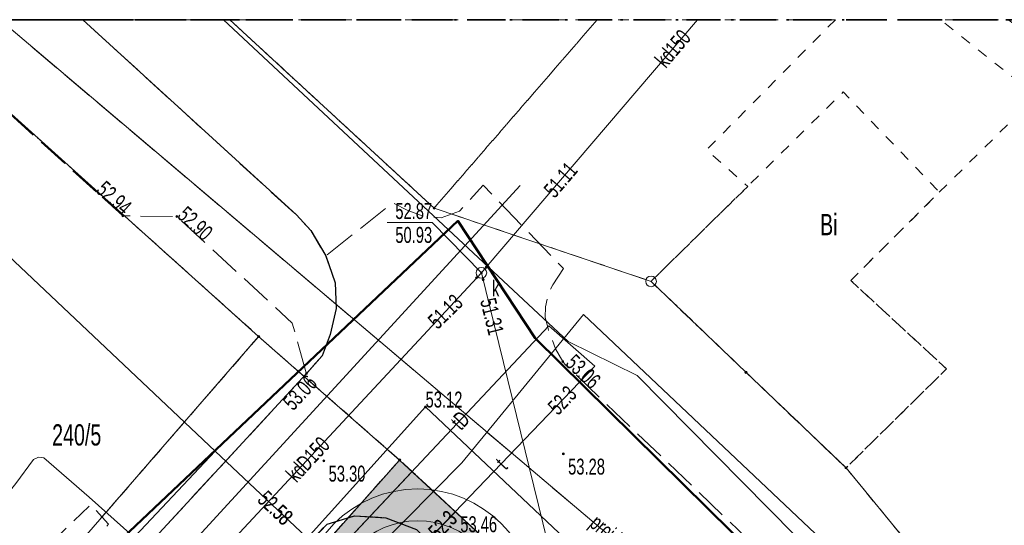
# Model space of a CAD drawing. Header units: metres. Extents: x 5507792 to 5507956, y 5948884 to 5948992.
# Tile 14 of 15: x 5507884 to 5507931, y 5948968 to 5948992. Entities that reach past the tile are written whole.
import ezdxf
from ezdxf.enums import TextEntityAlignment as Align

# ---------------------------------------------------------------- set-up
doc = ezdxf.new("R2010")
doc.units = ezdxf.units.M
doc.header["$MEASUREMENT"] = 0
for name, pattern in [('1.0_0.5', [1.5, 1, -0.5]), ('1.5_0.5', [2, 1.5, -0.5]), ('2', [0.9, 0.6, -0.3]), ('219-500', [0]), ('egug-500', [1, 0.5, -0.5]), ('L_0_02', [0]), ('L_0_03', [1, 0.5, -0.5]), ('L_0_04', [1.5, 1, -0.5]), ('L_0_06', [2, 1.5, -0.5]), ('L_0_4E', [2.5, 1.5, -1]), ('L_0_B1', [2.5, 1.5, -0.5, 0, -0.5])]:
    doc.linetypes.add(name, pattern=pattern)
doc.layers.get('0').update_dxf_attribs({"color": 2, "linetype": 'CONTINUOUS', "lineweight": 5})
doc.layers.add('0_legenda', color=7, linetype='CONTINUOUS', lineweight=5, true_color=0x000000)
for name, color, linetype, lineweight in [('1_granice_dzialek', 1, 'CONTINUOUS', 5), ('1_nawierzchnie', 253, 'CONTINUOUS', 5), ('1_roslinnosc', 102, 'CONTINUOUS', 5), ('EGB_DzialkaEwidencyjna', 7, 'L_0_02', 18), ('EGB_JednostkaEwidencyjna', 7, 'CONTINUOUS', 18), ('EGB_KonturUzytkuGruntowego', 96, 'L_0_03', 18), ('EGB_ObrebEwidencyjny', 7, 'CONTINUOUS', 18), ('EGB_PunktGraniczny', 7, 'CONTINUOUS', 18), ('GES_PrzewodElektroenergetyczny', 1, 'CONTINUOUS', 18), ('GES_PrzewodGazowy', 52, 'CONTINUOUS', 18), ('GES_PrzewodKanalizacyjny', 36, 'CONTINUOUS', 18), ('GES_PrzewodKanalizacyjny-Projektowany', 36, 'CONTINUOUS', 18), ('GES_PrzewodTelekomunikacyjny', 30, 'CONTINUOUS', 18), ('GES_PrzewodWodociagowy', 5, 'CONTINUOUS', 18), ('GES_Rzedna', 7, 'CONTINUOUS', 18), ('GES_UrzadzeniaSiecKanalizacyjna_P', 7, 'CONTINUOUS', 18), ('OT_Komunikacja', 7, 'CONTINUOUS', 18), ('OT_Rzedna', 7, 'CONTINUOUS', 18), ('OT_ZagospodarowanieTerenu', 7, 'CONTINUOUS', 18), ('OTKC', 7, 'CONTINUOUS', 13), ('OTKJ', 7, 'CONTINUOUS', 13), ('OTKK', 7, 'CONTINUOUS', 13), ('OTKU', 7, 'CONTINUOUS', 13), ('OTRS', 7, 'CONTINUOUS', 13), ('OTZK', 7, 'CONTINUOUS', 13), ('SUEP', 7, 'CONTINUOUS', 13), ('SUGP', 7, 'CONTINUOUS', 18), ('SUKP', 7, 'CONTINUOUS', 13), ('SUKS', 7, 'CONTINUOUS', 13), ('SUTP', 7, 'CONTINUOUS', 13), ('SUWP', 7, 'CONTINUOUS', 13)]:
    doc.layers.add(name, color=color, linetype=linetype, lineweight=lineweight)
for name, color, linetype in [('218-kontur użytku gruntowego', 7, 'CONTINUOUS'), ('219-działka ewidencyjna', 7, 'CONTINUOUS'), ('chodnik', 7, 'CONTINUOUS'), ('jezdnia', 7, 'CONTINUOUS'), ('krawężnik', 7, 'CONTINUOUS'), ('przewód telekomunikacyjny podziemny', 7, 'CONTINUOUS'), ('rzędna-Atr2', 7, 'CONTINUOUS'), ('Zakres', 7, 'CONTINUOUS')]:
    doc.layers.add(name, color=color, linetype=linetype)
doc.styles.get("Standard").update_dxf_attribs({"font": 'arial.ttf', "width": 0.75})
pattern_1 = [(45, (0, 0), (-0.0220970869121, 0.06629126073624), [0, -0.0625])]

# ---------------------------------------------------------------- blocks, each defined once
blk = doc.blocks.new('L_0_02_2')
at = {"color": 0}
blk.add_point((0, 0), dxfattribs=at)
blk = doc.blocks.new('L_0_02_1')
at = {"color": 0}
blk.add_point((0, 0), dxfattribs=at)
blk = doc.blocks.new('EGPG_N')
at = {"linetype": 'Continuous', "lineweight": 13}
blk.add_hatch(color=0, dxfattribs=at).paths.add_polyline_path([(0, -0.1, 1), (0, 0.1, 1)])
at = {"color": 0, "linetype": 'Continuous', "lineweight": 13}
blk.add_circle((0, 0), 0.1, dxfattribs=at)
blk = doc.blocks.new('EGPG_S')
at = {"color": 0, "linetype": 'Continuous', "lineweight": 18}
blk.add_circle((0, 0), 0.5, dxfattribs=at)
blk = doc.blocks.new('SUPS01_07')
at = {"linetype": 'Continuous', "lineweight": 13}
blk.add_hatch(color=0, dxfattribs=at).paths.add_polyline_path([(0, -0.091, 1), (0, 0.091, 1)])
at = {"color": 0, "linetype": 'Continuous', "lineweight": 13}
blk.add_circle((0, 0), 0.0906, dxfattribs=at)
blk = doc.blocks.new('SUPS01_05')
at = {"linetype": 'Continuous', "lineweight": 13}
blk.add_hatch(color=0, dxfattribs=at).paths.add_polyline_path([(0, -0.091, 1), (0, 0.091, 1)])
at = {"color": 0, "linetype": 'Continuous', "lineweight": 13}
blk.add_circle((0, 0), 0.0906, dxfattribs=at)
blk = doc.blocks.new('SUKS')
at = {"color": 0, "linetype": 'Continuous', "lineweight": 18}
blk.add_circle((0, 0), 0.5, dxfattribs=at)
blk = doc.blocks.new('OTRS')
at = {"linetype": 'Continuous', "lineweight": 13}
blk.add_hatch(color=0, dxfattribs=at).paths.add_polyline_path([(0, -0.091, 1), (0, 0.091, 1)])
at = {"color": 0, "linetype": 'Continuous', "lineweight": 13}
blk.add_circle((0, 0), 0.0906, dxfattribs=at)
blk = doc.blocks.new('WTORNIK')
at = {"layer": 'EGB_DzialkaEwidencyjna', "linetype": 'CONTINUOUS', "lineweight": 18}
for p, q in [((5508066.771, 5949028.522), (5508043.895, 5949049.732)), ((5508043.895, 5949049.732), (5508062.304, 5949049.732)), ((5508062.304, 5949049.732), (5508078.861, 5949034.852)), ((5508078.861, 5949034.852), (5508062.304, 5949049.732)), ((5508062.304, 5949049.732), (5508077.501, 5949049.732)), ((5508077.501, 5949049.732), (5508087.101, 5949040.882)), ((5508031.305, 5949040.513), (5508031.378, 5949044.785)), ((5508031.378, 5949044.785), (5508058.481, 5949019.642)), ((5508087.101, 5949040.882), (5508097.291, 5949037.442)), ((5508039.161, 5949033.022), (5508031.305, 5949040.513)), ((5508097.291, 5949037.442), (5508101.751, 5949033.172)), ((5508078.861, 5949034.852), (5508059.131, 5949012.122)), ((5508059.131, 5949012.122), (5508078.861, 5949034.852)), ((5508078.861, 5949034.852), (5508085.481, 5949029.052)), ((5508085.481, 5949029.052), (5508078.861, 5949034.852)), ((5508059.131, 5949012.122), (5508039.161, 5949033.022)), ((5508101.751, 5949033.172), (5508106.451, 5949028.682)), ((5508065.901, 5949007.072), (5508085.481, 5949029.052)), ((5508085.481, 5949029.052), (5508065.901, 5949007.072)), ((5508085.481, 5949029.052), (5508110.211, 5949006.152)), ((5508110.211, 5949006.152), (5508085.481, 5949029.052)), ((5508106.451, 5949028.682), (5508113.011, 5949020.702)), ((5508058.481, 5949019.642), (5508066.771, 5949028.522)), ((5508113.011, 5949020.702), (5508117.111, 5949016.822)), ((5508117.111, 5949016.822), (5508121.101, 5949013.062)), ((5508121.101, 5949013.062), (5508125.121, 5949009.272)), ((5508065.901, 5949007.072), (5508059.131, 5949012.122)), ((5508125.121, 5949009.272), (5508129.251, 5949005.372)), ((5508082.751, 5948977.232), (5508065.901, 5949007.072)), ((5508110.211, 5949006.152), (5508082.751, 5948977.232)), ((5508137.361, 5948980.612), (5508110.211, 5949006.152)), ((5508129.251, 5949005.372), (5508126.971, 5949002.702)), ((5508126.971, 5949002.702), (5508138.994, 5948990.182)), ((5508138.994, 5948990.182), (5508138.962, 5948978.986)), ((5508138.962, 5948978.986), (5508137.361, 5948980.612))]:
    blk.add_line(p, q, dxfattribs=at)
at = {"layer": 'EGB_JednostkaEwidencyjna', "color": 251, "linetype": 'L_0_B1', "lineweight": 35, "true_color": 0x636466, "flags": 128}
blk.add_lwpolyline([(5508031.461, 5949049.732), (5508139.161, 5949049.732), (5508138.861, 5948943.132), (5508029.661, 5948943.132)], close=True, dxfattribs=at)
at = {"layer": 'EGB_KonturUzytkuGruntowego', "color": 251, "linetype": 'L_0_03', "lineweight": 18, "true_color": 0x636466, "flags": 128}
for points in [[(5508031.378, 5949044.785), (5508058.481, 5949019.642), (5508066.771, 5949028.522), (5508043.895, 5949049.732), (5508062.304, 5949049.732), (5508078.861, 5949034.852), (5508059.131, 5949012.122), (5508039.161, 5949033.022), (5508031.305, 5949040.513)], [(5508077.501, 5949049.732), (5508087.101, 5949040.882), (5508097.291, 5949037.442), (5508101.751, 5949033.172), (5508106.451, 5949028.682), (5508113.011, 5949020.702), (5508117.111, 5949016.822), (5508121.101, 5949013.062), (5508125.121, 5949009.272), (5508129.251, 5949005.372), (5508139.01, 5948996.168), (5508138.962, 5948978.986), (5508137.361, 5948980.612), (5508110.211, 5949006.152), (5508085.481, 5949029.052), (5508078.861, 5949034.852), (5508062.304, 5949049.732)], [(5508094.765, 5949049.732), (5508087.101, 5949040.882), (5508077.501, 5949049.732)], [(5508105.952, 5949049.732), (5508099.901, 5949043.622), (5508101.831, 5949041.902), (5508097.291, 5949037.442), (5508087.101, 5949040.882), (5508094.765, 5949049.732)], [(5508139.161, 5949049.732), (5508139.102, 5949028.661), (5508125.651, 5949017.932), (5508121.631, 5949021.682), (5508117.461, 5949025.552), (5508113.011, 5949020.702), (5508106.451, 5949028.682), (5508111.171, 5949033.332), (5508106.671, 5949037.482), (5508110.831, 5949041.632), (5508115.401, 5949046.142), (5508116.831, 5949047.562), (5508118.795, 5949049.732)], [(5508115.401, 5949046.142), (5508110.879, 5949049.732), (5508114.079, 5949049.732), (5508116.831, 5949047.562)], [(5508106.671, 5949037.482), (5508111.171, 5949033.332), (5508106.451, 5949028.682), (5508101.751, 5949033.172), (5508097.291, 5949037.442), (5508101.831, 5949041.902), (5508106.321, 5949046.342), (5508110.831, 5949041.632)], [(5508031.305, 5949040.513), (5508039.161, 5949033.022), (5508059.131, 5949012.122), (5508078.861, 5949034.852), (5508085.481, 5949029.052), (5508065.901, 5949007.072), (5508082.751, 5948977.232), (5508098.171, 5948952.422), (5508103.171, 5948945.832), (5508105.724, 5948943.132), (5508078.575, 5948943.132), (5508057.251, 5948983.692), (5508048.051, 5949000.522), (5508032.621, 5949020.082), (5508030.986, 5949021.594)], [(5508082.751, 5948977.232), (5508065.901, 5949007.072), (5508085.481, 5949029.052), (5508110.211, 5949006.152)]]:
    blk.add_lwpolyline(points, close=True, dxfattribs=at)
at = {"layer": 'EGB_ObrebEwidencyjny', "color": 251, "linetype": 'L_0_4E', "lineweight": 35, "true_color": 0x636466, "flags": 128}
blk.add_lwpolyline([(5508031.461, 5949049.732), (5508139.161, 5949049.732), (5508138.861, 5948943.132), (5508029.661, 5948943.132)], close=True, dxfattribs=at)
at = {"layer": 'EGB_PunktGraniczny', "color": 251, "true_color": 0x636466}
for p in [(5508087.101, 5949040.882), (5508097.291, 5949037.442), (5508078.861, 5949034.852), (5508101.751, 5949033.172), (5508085.481, 5949029.052), (5508106.451, 5949028.682)]:
    blk.add_point(p, dxfattribs=at)
at = {"layer": 'GES_PrzewodElektroenergetyczny', "color": 251, "linetype": 'Continuous', "lineweight": 18, "true_color": 0x636466, "flags": 128}
for points in [[(5508138.995, 5948990.788), (5508135.271, 5948994.562), (5508127.161, 5949002.752), (5508126.271, 5949003.842), (5508119.231, 5949011.052), (5508107.751, 5949021.772), (5508096.641, 5949033.022), (5508093.391, 5949034.622), (5508077.207, 5949049.732)], [(5508076.161, 5949019.862), (5508086.701, 5949031.542), (5508111.181, 5949008.412), (5508128.751, 5948991.622)], [(5508066.231, 5949027.452), (5508066.811, 5949027.442), (5508067.141, 5949027.552), (5508067.461, 5949027.952), (5508068.281, 5949029.072), (5508068.521, 5949029.182), (5508068.771, 5949029.162), (5508070.901, 5949027.312), (5508086.311, 5949013.552), (5508097.541, 5949002.622), (5508097.521, 5949002.402), (5508096.481, 5949001.262), (5508096.531, 5949001.002), (5508098.431, 5948999.232)]]:
    blk.add_lwpolyline(points, dxfattribs=at)
at = {"layer": 'GES_PrzewodGazowy', "color": 251, "linetype": 'Continuous', "lineweight": 18, "true_color": 0x636466, "flags": 128}
for points in [[(5508055.373, 5949049.732), (5508076.821, 5949029.462)], [(5508076.821, 5949029.462), (5508062.051, 5949013.802), (5508061.361, 5949013.072)], [(5508076.821, 5949029.462), (5508083.241, 5949023.422), (5508084.681, 5949021.012), (5508084.881, 5948979.662), (5508091.811, 5948967.642), (5508098.861, 5948955.412), (5508095.511, 5948953.492), (5508101.483, 5948943.132)]]:
    blk.add_lwpolyline(points, dxfattribs=at)
at = {"layer": 'GES_PrzewodKanalizacyjny', "color": 251, "linetype": 'Continuous', "lineweight": 18, "true_color": 0x636466, "flags": 128}
for points in [[(5508089.321, 5949037.842), (5508089.541, 5949038.102), (5508099.468, 5949049.732)], [(5508089.321, 5949037.842), (5508077.331, 5949024.952)], [(5508089.321, 5949037.842), (5508101.031, 5948990.102)]]:
    blk.add_lwpolyline(points, dxfattribs=at)
at = {"layer": 'GES_PrzewodKanalizacyjny-Projektowany', "color": 251, "linetype": 'L_0_06', "lineweight": 18, "true_color": 0x636466, "flags": 128}
blk.add_lwpolyline([(5508066.699, 5949049.732), (5508094.301, 5949026.372), (5508100.461, 5949021.172)], dxfattribs=at)
at = {"layer": 'GES_PrzewodTelekomunikacyjny', "color": 251, "linetype": 'Continuous', "lineweight": 18, "true_color": 0x636466, "flags": 128}
for points in [[(5508127.941, 5949003.912), (5508094.121, 5949035.882), (5508088.411, 5949028.922), (5508069.881, 5949010.182)], [(5508065.731, 5949006.412), (5508071.161, 5949012.632), (5508092.491, 5949035.352), (5508094.651, 5949033.452)], [(5508094.651, 5949033.452), (5508086.231, 5949024.672)]]:
    blk.add_lwpolyline(points, dxfattribs=at)
at = {"layer": 'GES_PrzewodWodociagowy', "color": 251, "linetype": 'Continuous', "lineweight": 18, "true_color": 0x636466, "flags": 128}
blk.add_lwpolyline([(5508058.801, 5949006.712), (5508091.141, 5949041.952)], dxfattribs=at)
at = {"layer": 'GES_Rzedna', "color": 251, "linetype": 'Continuous', "lineweight": 13, "true_color": 0x636466, "flags": 128}
blk.add_lwpolyline([(5508084.902, 5949040.209), (5508087.011, 5949040.209), (5508089.321, 5949037.842)], dxfattribs=at)
at = {"layer": 'OT_Komunikacja', "color": 251, "linetype": 'L_0_06', "lineweight": 18, "true_color": 0x636466, "flags": 128}
for points in [[(5508070.598, 5949049.732), (5508080.631, 5949040.562), (5508081.311, 5949039.832), (5508082.011, 5949038.642), (5508082.461, 5949037.372), (5508082.501, 5949036.162), (5508082.221, 5949034.952), (5508081.851, 5949033.952), (5508081.111, 5949033.112), (5508080.441, 5949035.482), (5508075.011, 5949040.492), (5508072.481, 5949040.522), (5508062.267, 5949049.732)], [(5508138.974, 5948983.274), (5508138.341, 5948982.672), (5508128.701, 5948991.902), (5508126.641, 5948993.752), (5508124.541, 5948995.702), (5508111.201, 5949008.782), (5508105.261, 5949007.042), (5508086.271, 5949025.782), (5508084.841, 5949026.342), (5508083.361, 5949026.432), (5508082.071, 5949026.042), (5508076.161, 5949019.862), (5508064.911, 5949007.842), (5508059.621, 5949011.712), (5508060.891, 5949012.072), (5508062.391, 5949012.862), (5508081.111, 5949033.112), (5508081.851, 5949033.952), (5508082.221, 5949034.952), (5508082.501, 5949036.162), (5508082.461, 5949037.372), (5508082.011, 5949038.642), (5508085.171, 5949041.132), (5508085.841, 5949040.782), (5508086.631, 5949040.482), (5508087.431, 5949040.432), (5508088.291, 5949040.732), (5508089.401, 5949041.962), (5508093.181, 5949038.042), (5508092.681, 5949037.272), (5508092.441, 5949036.822), (5508092.341, 5949036.252), (5508092.321, 5949035.742), (5508092.451, 5949035.222), (5508092.811, 5949034.272), (5508093.141, 5949033.672), (5508093.241, 5949033.552), (5508108.971, 5949018.522), (5508132.591, 5948995.892), (5508138.992, 5948989.797)]]:
    blk.add_lwpolyline(points, close=True, dxfattribs=at)
at = {"layer": 'OT_Komunikacja', "color": 251, "linetype": 'Continuous', "lineweight": 25, "true_color": 0x636466, "flags": 128}
for points in [[(5508070.598, 5949049.732), (5508080.631, 5949040.562), (5508081.311, 5949039.832), (5508082.011, 5949038.642), (5508082.461, 5949037.372), (5508082.501, 5949036.162), (5508082.221, 5949034.952), (5508081.851, 5949033.952), (5508081.111, 5949033.112)], [(5508059.621, 5949011.712), (5508060.891, 5949012.072), (5508062.391, 5949012.862), (5508081.111, 5949033.112)], [(5508076.161, 5949019.862), (5508082.071, 5949026.042), (5508083.361, 5949026.432), (5508084.841, 5949026.342), (5508086.271, 5949025.782), (5508105.261, 5949007.042), (5508111.201, 5949008.782), (5508124.541, 5948995.702)]]:
    blk.add_lwpolyline(points, dxfattribs=at)
at = {"layer": 'OT_Komunikacja', "color": 251, "linetype": 'L_0_04', "lineweight": 18, "true_color": 0x636466, "flags": 128}
blk.add_lwpolyline([(5508121.891, 5948993.582), (5508122.801, 5948995.202), (5508111.111, 5949006.352), (5508110.311, 5949007.382), (5508107.041, 5949006.152), (5508103.291, 5949006.912), (5508101.151, 5949009.092), (5508099.981, 5949010.192), (5508086.581, 5949023.652), (5508084.871, 5949023.892), (5508082.851, 5949024.432), (5508080.381, 5949021.752), (5508078.971, 5949020.192), (5508077.691, 5949018.762), (5508068.001, 5949008.102), (5508067.661, 5949005.832), (5508064.911, 5949007.842), (5508076.161, 5949019.862), (5508082.071, 5949026.042), (5508083.361, 5949026.432), (5508084.841, 5949026.342), (5508086.271, 5949025.782), (5508105.261, 5949007.042), (5508111.201, 5949008.782), (5508124.541, 5948995.702), (5508126.641, 5948993.752), (5508128.701, 5948991.902), (5508127.121, 5948991.202), (5508125.081, 5948990.392)], close=True, dxfattribs=at)
at = {"layer": 'OT_Rzedna', "color": 251, "true_color": 0x636466}
for p in [(5508093.171, 5949029.342), (5508081.921, 5949029.012)]:
    blk.add_point(p, dxfattribs=at)
at = {"layer": 'OT_ZagospodarowanieTerenu', "color": 251, "linetype": 'L_0_04', "lineweight": 18, "true_color": 0x636466, "flags": 128}
blk.add_lwpolyline([(5508068.361, 5949022.302), (5508061.791, 5949015.232), (5508059.511, 5949015.662), (5508056.911, 5949016.502), (5508054.851, 5949017.522), (5508052.851, 5949018.672), (5508054.101, 5949018.872), (5508059.251, 5949016.892), (5508063.331, 5949019.552), (5508070.981, 5949026.972), (5508071.811, 5949026.032)], close=True, dxfattribs=at)
at = {"layer": 'OTKC', "color": 251, "linetype": 'L_0_04', "lineweight": 18, "true_color": 0x636466, "flags": 128}
blk.add_lwpolyline([(5508121.891, 5948993.582), (5508122.801, 5948995.202), (5508111.111, 5949006.352), (5508110.311, 5949007.382), (5508107.041, 5949006.152), (5508103.291, 5949006.912), (5508101.151, 5949009.092), (5508099.981, 5949010.192), (5508086.581, 5949023.652), (5508084.871, 5949023.892), (5508082.851, 5949024.432), (5508080.381, 5949021.752), (5508078.971, 5949020.192), (5508077.691, 5949018.762), (5508068.001, 5949008.102), (5508067.661, 5949005.832), (5508064.911, 5949007.842), (5508076.161, 5949019.862), (5508082.071, 5949026.042), (5508083.361, 5949026.432), (5508084.841, 5949026.342), (5508086.271, 5949025.782), (5508105.261, 5949007.042), (5508111.201, 5949008.782), (5508124.541, 5948995.702), (5508126.641, 5948993.752), (5508128.701, 5948991.902), (5508127.121, 5948991.202), (5508125.081, 5948990.392)], close=True, dxfattribs=at)
at = {"layer": 'OTKJ', "color": 251, "linetype": 'L_0_06', "lineweight": 18, "true_color": 0x636466, "flags": 128}
blk.add_lwpolyline([(5508138.974, 5948983.274), (5508138.341, 5948982.672), (5508128.701, 5948991.902), (5508126.641, 5948993.752), (5508124.541, 5948995.702), (5508111.201, 5949008.782), (5508105.261, 5949007.042), (5508086.271, 5949025.782), (5508084.841, 5949026.342), (5508083.361, 5949026.432), (5508082.071, 5949026.042), (5508076.161, 5949019.862), (5508064.911, 5949007.842), (5508059.621, 5949011.712), (5508060.891, 5949012.072), (5508062.391, 5949012.862), (5508081.111, 5949033.112), (5508081.851, 5949033.952), (5508082.221, 5949034.952), (5508082.501, 5949036.162), (5508082.461, 5949037.372), (5508082.011, 5949038.642), (5508085.171, 5949041.132), (5508085.841, 5949040.782), (5508086.631, 5949040.482), (5508087.431, 5949040.432), (5508088.291, 5949040.732), (5508089.401, 5949041.962), (5508093.181, 5949038.042), (5508092.681, 5949037.272), (5508092.441, 5949036.822), (5508092.341, 5949036.252), (5508092.321, 5949035.742), (5508092.451, 5949035.222), (5508092.811, 5949034.272), (5508093.141, 5949033.672), (5508093.241, 5949033.552), (5508108.971, 5949018.522), (5508132.591, 5948995.892), (5508138.992, 5948989.797)], close=True, dxfattribs=at)
at = {"layer": 'OTKK', "color": 251, "linetype": 'Continuous', "lineweight": 25, "true_color": 0x636466, "flags": 128}
for points in [[(5508070.598, 5949049.732), (5508080.631, 5949040.562), (5508081.311, 5949039.832), (5508082.011, 5949038.642), (5508082.461, 5949037.372), (5508082.501, 5949036.162), (5508082.221, 5949034.952), (5508081.851, 5949033.952), (5508081.111, 5949033.112)], [(5508059.621, 5949011.712), (5508060.891, 5949012.072), (5508062.391, 5949012.862), (5508081.111, 5949033.112)], [(5508076.161, 5949019.862), (5508082.071, 5949026.042), (5508083.361, 5949026.432), (5508084.841, 5949026.342), (5508086.271, 5949025.782), (5508105.261, 5949007.042), (5508111.201, 5949008.782), (5508124.541, 5948995.702)]]:
    blk.add_lwpolyline(points, dxfattribs=at)
at = {"layer": 'OTKU', "color": 251, "linetype": 'L_0_06', "lineweight": 18, "true_color": 0x636466, "flags": 128}
blk.add_lwpolyline([(5508070.598, 5949049.732), (5508080.631, 5949040.562), (5508081.311, 5949039.832), (5508082.011, 5949038.642), (5508082.461, 5949037.372), (5508082.501, 5949036.162), (5508082.221, 5949034.952), (5508081.851, 5949033.952), (5508081.111, 5949033.112), (5508080.441, 5949035.482), (5508075.011, 5949040.492), (5508072.481, 5949040.522), (5508062.267, 5949049.732)], close=True, dxfattribs=at)
at = {"layer": 'OTZK', "color": 251, "linetype": 'L_0_04', "lineweight": 18, "true_color": 0x636466, "flags": 128}
blk.add_lwpolyline([(5508068.361, 5949022.302), (5508061.791, 5949015.232), (5508059.511, 5949015.662), (5508056.911, 5949016.502), (5508054.851, 5949017.522), (5508052.851, 5949018.672), (5508054.101, 5949018.872), (5508059.251, 5949016.892), (5508063.331, 5949019.552), (5508070.981, 5949026.972), (5508071.811, 5949026.032)], close=True, dxfattribs=at)
at = {"layer": 'SUEP', "color": 251, "linetype": 'Continuous', "lineweight": 18, "true_color": 0x636466, "flags": 128}
for points in [[(5508138.995, 5948990.788), (5508135.271, 5948994.562), (5508127.161, 5949002.752), (5508126.271, 5949003.842), (5508119.231, 5949011.052), (5508107.751, 5949021.772), (5508096.641, 5949033.022), (5508093.391, 5949034.622), (5508077.207, 5949049.732)], [(5508076.161, 5949019.862), (5508086.701, 5949031.542), (5508111.181, 5949008.412), (5508128.751, 5948991.622)], [(5508066.231, 5949027.452), (5508066.811, 5949027.442), (5508067.141, 5949027.552), (5508067.461, 5949027.952), (5508068.281, 5949029.072), (5508068.521, 5949029.182), (5508068.771, 5949029.162), (5508070.901, 5949027.312), (5508086.311, 5949013.552), (5508097.541, 5949002.622), (5508097.521, 5949002.402), (5508096.481, 5949001.262), (5508096.531, 5949001.002), (5508098.431, 5948999.232)]]:
    blk.add_lwpolyline(points, dxfattribs=at)
at = {"layer": 'SUGP', "color": 251, "linetype": 'Continuous', "lineweight": 18, "true_color": 0x636466, "flags": 128}
for points in [[(5508055.373, 5949049.732), (5508076.821, 5949029.462)], [(5508076.821, 5949029.462), (5508062.051, 5949013.802), (5508061.361, 5949013.072)], [(5508076.821, 5949029.462), (5508083.241, 5949023.422), (5508084.681, 5949021.012), (5508084.881, 5948979.662), (5508091.811, 5948967.642), (5508098.861, 5948955.412), (5508095.511, 5948953.492), (5508101.483, 5948943.132)]]:
    blk.add_lwpolyline(points, dxfattribs=at)
at = {"layer": 'SUKP', "color": 251, "linetype": 'Continuous', "lineweight": 18, "true_color": 0x636466, "flags": 128}
for points in [[(5508066.699, 5949049.732), (5508094.301, 5949026.372), (5508100.461, 5949021.172)], [(5508089.321, 5949037.842), (5508089.541, 5949038.102), (5508099.468, 5949049.732)], [(5508089.321, 5949037.842), (5508077.331, 5949024.952)], [(5508089.321, 5949037.842), (5508101.031, 5948990.102)]]:
    blk.add_lwpolyline(points, dxfattribs=at)
at = {"layer": 'SUTP', "color": 251, "linetype": 'Continuous', "lineweight": 18, "true_color": 0x636466, "flags": 128}
for points in [[(5508127.941, 5949003.912), (5508094.121, 5949035.882), (5508088.411, 5949028.922), (5508069.881, 5949010.182)], [(5508065.731, 5949006.412), (5508071.161, 5949012.632), (5508092.491, 5949035.352), (5508094.651, 5949033.452)], [(5508094.651, 5949033.452), (5508086.231, 5949024.672)]]:
    blk.add_lwpolyline(points, dxfattribs=at)
at = {"layer": 'SUWP', "color": 251, "linetype": 'Continuous', "lineweight": 18, "true_color": 0x636466, "flags": 128}
blk.add_lwpolyline([(5508058.801, 5949006.712), (5508091.141, 5949041.952)], dxfattribs=at)
at = {"layer": 'Zakres', "color": 251, "lineweight": 50, "true_color": 0x636466, "flags": 128}
blk.add_lwpolyline([(5508091.841, 5949034.782), (5508126.501, 5949000.592), (5508079.321, 5948952.382), (5508076.381, 5948958.702), (5508051.531, 5949005.592), (5508088.221, 5949040.282)], close=True, dxfattribs=at)
at = {"layer": 'EGB_DzialkaEwidencyjna', "color": 251, "linetype": 'Continuous', "true_color": 0x636466}
for name, p, xscale, yscale, zscale, rotation in [('L_0_02_1', (5508077.501, 5949049.732), 0.5, 0.5, 0.5, 317.33), ('L_0_02_2', (5508077.501, 5949049.732), 0.5, 0.5, 0.5, 180), ('L_0_02_2', (5508087.101, 5949040.882), 0.5, 0.5, 0.5, 137.33), ('L_0_02_1', (5508087.101, 5949040.882), 0.5, 0.5, 0.5, 341.3500000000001), ('L_0_02_2', (5508097.291, 5949037.442), 0.4999999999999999, 0.4999999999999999, 0.4999999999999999, 161.35), ('L_0_02_1', (5508097.291, 5949037.442), 0.4999999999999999, 0.4999999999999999, 0.4999999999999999, 316.2500000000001), ('L_0_02_2', (5508078.861, 5949034.852), 0.5, 0.5, 0.5, 138.05), ('L_0_02_1', (5508078.861, 5949034.852), 0.5, 0.5, 0.5, 229.04), ('L_0_02_1', (5508078.861, 5949034.852), 0.5, 0.5, 0.5, 318.78), ('L_0_02_2', (5508078.861, 5949034.852), 0.5, 0.5, 0.5, 229.04), ('L_0_02_2', (5508078.861, 5949034.852), 0.5, 0.5, 0.5, 318.78), ('L_0_02_1', (5508078.861, 5949034.852), 0.5, 0.5, 0.5, 138.05), ('L_0_02_2', (5508101.751, 5949033.172), 0.5, 0.5, 0.5, 136.25), ('L_0_02_1', (5508101.751, 5949033.172), 0.5, 0.5, 0.5, 316.31), ('L_0_02_1', (5508085.481, 5949029.052), 0.5, 0.5, 0.5, 317.2), ('L_0_02_2', (5508085.481, 5949029.052), 0.5, 0.5, 0.5, 228.3099999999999), ('L_0_02_2', (5508085.481, 5949029.052), 0.5, 0.5, 0.5, 138.78), ('L_0_02_1', (5508085.481, 5949029.052), 0.5, 0.5, 0.5, 228.3099999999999), ('L_0_02_2', (5508085.481, 5949029.052), 0.5, 0.5, 0.5, 317.2), ('L_0_02_1', (5508085.481, 5949029.052), 0.5, 0.5, 0.5, 138.78), ('L_0_02_2', (5508106.451, 5949028.682), 0.5, 0.5, 0.5, 136.31), ('L_0_02_1', (5508106.451, 5949028.682), 0.5, 0.5, 0.5, 309.4200000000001)]:
    blk.add_blockref(name, p, dxfattribs=dict(at, xscale=xscale, yscale=yscale, zscale=zscale, rotation=rotation))
at = {"layer": 'EGB_PunktGraniczny', "color": 251, "linetype": 'Continuous', "true_color": 0x636466, "xscale": 0.5, "yscale": 0.5, "zscale": 0.5}
for name, p in [('EGPG_N', (5508087.101, 5949040.882)), ('EGPG_S', (5508097.291, 5949037.442)), ('EGPG_N', (5508078.861, 5949034.852)), ('EGPG_N', (5508101.751, 5949033.172)), ('EGPG_N', (5508085.481, 5949029.052)), ('EGPG_N', (5508106.451, 5949028.682))]:
    blk.add_blockref(name, p, dxfattribs=at)
at = {"layer": 'GES_Rzedna', "color": 251, "linetype": 'Continuous', "true_color": 0x636466, "xscale": 0.5, "yscale": 0.5, "zscale": 0.5}
for name, p in [('SUPS01_05', (5508089.541, 5949038.102)), ('SUPS01_05', (5508089.091, 5949037.602)), ('SUPS01_05', (5508089.321, 5949037.842)), ('SUPS01_05', (5508089.401, 5949037.522)), ('SUPS01_07', (5508094.451, 5949033.242))]:
    blk.add_blockref(name, p, dxfattribs=at)
at = {"layer": 'GES_UrzadzeniaSiecKanalizacyjna_P', "color": 251, "linetype": 'Continuous', "true_color": 0x636466, "xscale": 0.5, "yscale": 0.5, "zscale": 0.5}
blk.add_blockref('SUKS', (5508089.321, 5949037.842), dxfattribs=at)
at = {"layer": 'OT_Rzedna', "color": 251, "linetype": 'Continuous', "true_color": 0x636466, "xscale": 0.5, "yscale": 0.5, "zscale": 0.5}
for p in [(5508072.481, 5949040.522), (5508075.011, 5949040.492), (5508093.141, 5949033.672), (5508081.111, 5949033.112), (5508086.701, 5949031.542), (5508093.171, 5949029.342), (5508081.921, 5949029.012)]:
    blk.add_blockref('OTRS', p, dxfattribs=at)
at = {"layer": 'OTRS', "color": 251, "linetype": 'Continuous', "true_color": 0x636466, "xscale": 0.5, "yscale": 0.5, "zscale": 0.5}
for p in [(5508072.481, 5949040.522), (5508075.011, 5949040.492), (5508093.141, 5949033.672), (5508081.111, 5949033.112), (5508086.701, 5949031.542)]:
    blk.add_blockref('OTRS', p, dxfattribs=at)
at = {"layer": 'SUKS', "color": 251, "linetype": 'Continuous', "true_color": 0x636466, "xscale": 0.5, "yscale": 0.5, "zscale": 0.5}
blk.add_blockref('SUKS', (5508089.321, 5949037.842), dxfattribs=at)
at = {"layer": 'EGB_DzialkaEwidencyjna', "color": 251, "lineweight": 20, "true_color": 0x636466, "width": 0.66}
blk.add_text('240/5', height=1, dxfattribs=at).set_placement((5508069.161, 5949030.732), align=Align.TOP_LEFT)
at = {"layer": 'EGB_KonturUzytkuGruntowego', "color": 251, "lineweight": 20, "true_color": 0x636466, "width": 0.66}
blk.add_text('Bi', height=1, dxfattribs=at).set_placement((5508105.231, 5949039.309), align=Align.BOTTOM_LEFT)
at = {"layer": 'GES_PrzewodKanalizacyjny', "color": 251, "lineweight": 15, "true_color": 0x636466, "width": 0.66}
for s, rotation, p in [('kd150', 49.5, (5508097.701, 5949047.662)), ('kdD150', 47.1, (5508080.361, 5949028.212))]:
    blk.add_text(s, height=0.75, rotation=rotation, dxfattribs=at).set_placement(p, align=Align.MIDDLE_LEFT)
at = {"layer": 'GES_PrzewodKanalizacyjny-Projektowany', "color": 251, "lineweight": 15, "true_color": 0x636466, "width": 0.66}
blk.add_text('proj.k', height=0.75, rotation=319.8, dxfattribs=at).set_placement((5508094.201, 5949025.801), align=Align.BOTTOM_LEFT)
at = {"layer": 'GES_PrzewodTelekomunikacyjny', "color": 251, "lineweight": 15, "true_color": 0x636466, "width": 0.66}
for s, rotation, p in [('tD', 46.8, (5508088.091, 5949030.662)), ('t', 46.2, (5508090.191, 5949028.802))]:
    blk.add_text(s, height=0.75, rotation=rotation, dxfattribs=at).set_placement(p, align=Align.MIDDLE_LEFT)
at = {"layer": 'GES_Rzedna', "color": 251, "lineweight": 15, "true_color": 0x636466, "width": 0.66}
for s, rotation, p in [('51.11', 49.5, (5508092.481, 5949041.552)), ('51.31', 283.8, (5508089.621, 5949036.632)), ('52.3', 46.2, (5508092.651, 5949031.372)), ('52.58', 316.7, (5508079.011, 5949027.402)), ('52.3', 46.2, (5508087.031, 5949025.512))]:
    blk.add_text(s, height=0.75, rotation=rotation, dxfattribs=at).set_placement(p, align=Align.MIDDLE_LEFT)
for s, p in [('52.87', (5508087.011, 5949040.147)), ('50.93', (5508087.011, 5949039.022))]:
    blk.add_text(s, height=0.75, dxfattribs=at).set_placement(p, align=Align.BOTTOM_RIGHT)
blk.add_text('51.13', height=0.75, rotation=44.3, dxfattribs=at).set_placement((5508087.426, 5949034.993), align=Align.BOTTOM_LEFT)
blk.add_text('53.46', height=0.75, dxfattribs=at).set_placement((5508088.331, 5949025.437), align=Align.BOTTOM_LEFT)
at = {"layer": 'GES_UrzadzeniaSiecKanalizacyjna_P', "color": 251, "lineweight": 15, "true_color": 0x636466, "width": 0.66}
blk.add_text('k', height=0.75, dxfattribs=at).set_placement((5508089.821, 5949036.512), align=Align.BOTTOM_LEFT)
at = {"layer": 'OT_Rzedna', "color": 251, "lineweight": 15, "true_color": 0x636466, "width": 0.66}
blk.add_text('52.94', height=0.75, rotation=318, dxfattribs=at).set_placement((5508072.314, 5949040.336), align=Align.BOTTOM_RIGHT)
for s, rotation, p in [('52.90', 317.3, (5508074.842, 5949040.308)), ('53.06', 316.3, (5508093.068, 5949033.371))]:
    blk.add_text(s, height=0.75, rotation=rotation, dxfattribs=at).set_placement(p, align=Align.BOTTOM_LEFT)
blk.add_text('53.06', height=0.75, rotation=47.2, dxfattribs=at).set_placement((5508081.111, 5949033.112), align=Align.TOP_RIGHT)
blk.add_text('53.12', height=0.75, dxfattribs=at).set_placement((5508086.701, 5949031.292), align=Align.BOTTOM_LEFT)
for s, p in [('53.30', (5508082.146, 5949028.787)), ('53.28', (5508093.396, 5949029.117))]:
    blk.add_text(s, height=0.75, rotation=-360, dxfattribs=at).set_placement(p, align=Align.TOP_LEFT)

msp = doc.modelspace()

# ---------------------------------------------------------------- block references
at = {"layer": '0_legenda', "color": 5, "linetype": 'Continuous'}
msp.add_blockref('WTORNIK', (-183.161, -58.132), dxfattribs=at)

# ---------------------------------------------------------------- next in the draw order: hatches: boundary and pattern name
at = {"layer": '1_nawierzchnie', "linetype": 'Continuous', "ltscale": 0.5}
h = msp.add_hatch(dxfattribs=at)
h.set_pattern_fill('DOTS', color=256, angle=45)
h.set_pattern_definition(pattern_1)
h.paths.add_polyline_path([(5507899.907, 5948968.211), (5507900.2, 5948968.3), (5507901.68, 5948968.21), (5507903.11, 5948967.65), (5507908.599, 5948962.233), (5507911.037, 5948959.828), (5507922.1, 5948948.91), (5507925.13, 5948949.798), (5507902.32, 5948970.92)])
at = {"layer": '1_nawierzchnie', "linetype": 'Continuous', "ltscale": 0.5, "true_color": 0xc7c8ca}
h = msp.add_hatch(dxfattribs=at)
h.set_pattern_fill('DOTS', color=9, angle=45)
h.set_pattern_definition(pattern_1)
h.paths.add_polyline_path([(5507903.11, 5948967.65), (5507922.1, 5948948.91), (5507925.13, 5948949.798), (5507926.124, 5948948.877), (5507923.88, 5948948.02), (5507921.62, 5948947.38), (5507920.13, 5948948.78), (5507909.271, 5948959.643), (5507903.42, 5948965.52), (5507901.71, 5948965.76), (5507899.69, 5948966.3), (5507885.86, 5948951.092), (5507884.84, 5948949.97), (5507884.5, 5948947.7), (5507884.81, 5948945.49), (5507885.45, 5948944.94), (5507890.143, 5948936.413), (5507899.9, 5948919.427), (5507899.59, 5948919.1), (5507882.74, 5948948.94), (5507899.907, 5948968.211), (5507900.2, 5948968.3), (5507901.68, 5948968.21)])

# ---------------------------------------------------------------- next in the draw order: linework, layer by layer
at = {"layer": '1_granice_dzialek', "color": 1, "linetype": '2', "lineweight": 30, "ltscale": 2.5}
msp.add_lwpolyline([(5507882.74, 5948948.94), (5507899.59, 5948919.1), (5507927.05, 5948948.02), (5507902.32, 5948970.92)], close=True, dxfattribs=at)
at = {"layer": '1_roslinnosc', "color": 52, "linetype": 'Continuous', "true_color": 0xc8c92d}
msp.add_circle((5507903.17, 5948964.02), 5.541, dxfattribs=at)
at = {"layer": '1_roslinnosc', "linetype": 'Continuous'}
msp.add_circle((5507903.17, 5948964.02), 4.041, dxfattribs=at)
at = {"layer": '218-kontur użytku gruntowego', "color": 3, "linetype": 'egug-500', "lineweight": 18, "flags": 128}
for points in [[(5507902.32, 5948970.92), (5507882.74, 5948948.94)], [(5507927.05, 5948948.02), (5507902.32, 5948970.92)]]:
    msp.add_lwpolyline(points, dxfattribs=at)
at = {"layer": '219-działka ewidencyjna', "color": 7, "linetype": '219-500', "lineweight": 18, "flags": 128}
for points in [[(5507902.32, 5948970.92), (5507882.74, 5948948.94)], [(5507927.05, 5948948.02), (5507902.32, 5948970.92)]]:
    msp.add_lwpolyline(points, dxfattribs=at)
at = {"layer": 'chodnik', "color": 7, "linetype": '1.0_0.5', "lineweight": 18, "flags": 128}
msp.add_lwpolyline([(5507899.907, 5948968.211), (5507900.2, 5948968.3), (5507901.68, 5948968.21), (5507903.11, 5948967.65), (5507922.1, 5948948.91), (5507925.13, 5948949.798)], dxfattribs=at)
at = {"layer": 'jezdnia', "color": 7, "linetype": '1.5_0.5', "lineweight": 18, "flags": 128}
msp.add_lwpolyline([(5507925.13, 5948949.798), (5507922.1, 5948948.91), (5507903.11, 5948967.65), (5507901.68, 5948968.21), (5507900.2, 5948968.3), (5507899.907, 5948968.211)], dxfattribs=at)
at = {"layer": 'krawężnik', "color": 7, "linetype": 'Continuous', "lineweight": 25, "flags": 128}
msp.add_lwpolyline([(5507899.907, 5948968.211), (5507900.2, 5948968.3), (5507901.68, 5948968.21), (5507903.11, 5948967.65), (5507922.1, 5948948.91), (5507925.13, 5948949.798)], dxfattribs=at)
at = {"layer": 'przewód telekomunikacyjny podziemny', "color": 30, "linetype": 'Continuous', "lineweight": 18, "flags": 128}
for points in [[(5507882.9, 5948948.657), (5507888, 5948954.5), (5507902.906, 5948970.377)], [(5507903.917, 5948969.442), (5507886.72, 5948952.05)], [(5507904.942, 5948968.492), (5507903.07, 5948966.54)]]:
    msp.add_lwpolyline(points, dxfattribs=at)

# ---------------------------------------------------------------- next in the draw order: texts
at = {"layer": 'rzędna-Atr2', "color": 40, "width": 0.667}
msp.add_text('52.58', height=0.75, rotation=316.747, dxfattribs=at).set_placement((5507895.85, 5948969.27), align=Align.MIDDLE_LEFT)
at = {"layer": 'rzędna-Atr2', "color": 30, "width": 0.667}
msp.add_text('52.3', height=0.75, rotation=46.199, dxfattribs=at).set_placement((5507903.87, 5948967.38), align=Align.MIDDLE_LEFT)

doc.saveas('drawing.dxf')
